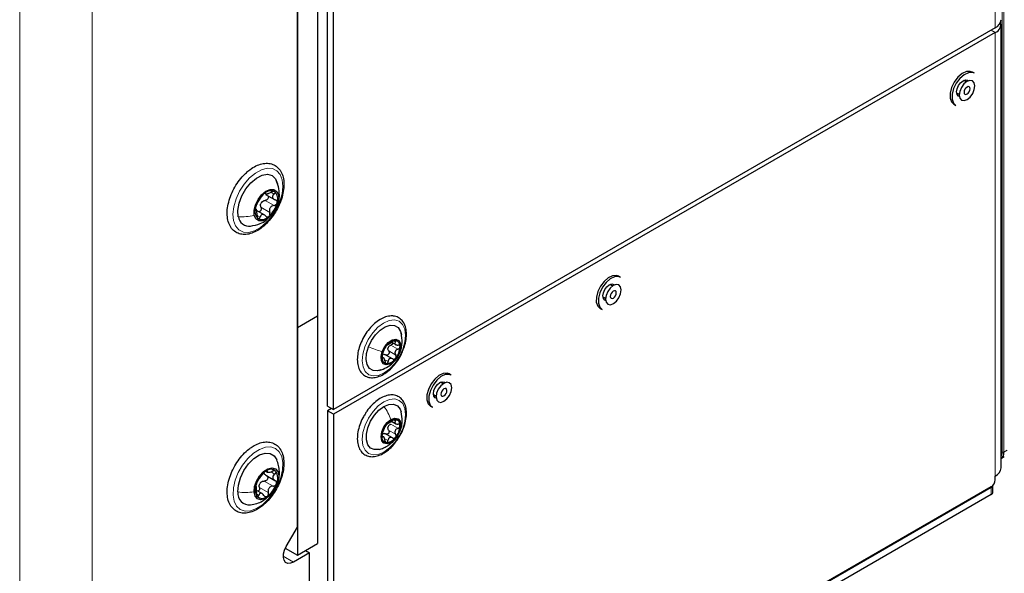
# Paper-space layout 'Blatt2' of a CAD drawing. Header units: millimetres. Extents: x 5 to 418, y 2 to 292.
# Tile 71 of 87: x 283 to 318, y 114 to 134. Entities that reach past the tile are written whole.
import ezdxf

# ---------------------------------------------------------------- set-up
doc = ezdxf.new("R2010")
doc.units = ezdxf.units.MM

psp = doc.layouts.new('Blatt2')

# ---------------------------------------------------------------- linework, layer by layer
at = {"color": 7, "linetype": 'Continuous', "lineweight": 18}
for p, q in [((283.452, 73.745), (283.452, 216.639)), ((285.997, 216.639), (285.997, 73.745)), ((317.978, 118.455), (317.978, 202.553)), ((318.036, 202.554), (318.036, 118.456)), ((317.732, 133.374), (317.732, 179.916)), ((317.591, 133.292), (317.732, 133.21)), ((317.732, 133.21), (317.732, 117.614)), ((292.275, 127.59), (292.39, 127.524)), ((291.739, 126.993), (291.748, 126.988)), ((291.928, 127.062), (292.239, 126.883)), ((292.076, 127.305), (292.388, 127.126)), ((291.792, 126.775), (291.896, 126.715)), ((296.496, 122.219), (296.744, 122.076)), ((296.596, 122.367), (296.659, 122.33)), ((296.418, 122.01), (296.665, 121.867)), ((296.816, 121.981), (296.804, 121.953)), ((296.181, 121.769), (296.205, 121.755)), ((296.308, 121.687), (296.397, 121.636)), ((296.495, 119.436), (296.743, 119.294)), ((296.598, 119.589), (296.662, 119.552)), ((296.414, 119.228), (296.661, 119.085)), ((296.181, 118.997), (296.204, 118.984)), ((296.303, 118.91), (296.392, 118.858)), ((318.036, 118.456), (318.145, 118.529)), ((292.122, 117.795), (292.147, 117.781)), ((292.303, 117.745), (292.413, 117.682)), ((292.575, 117.787), (292.556, 117.621)), ((292.045, 117.437), (292.356, 117.258)), ((291.768, 116.982), (291.854, 116.932)), ((291.877, 117.212), (292.188, 117.032)), ((317.591, 116.961), (317.591, 117.206)), ((292.715, 114.791), (293.068, 114.587))]:
    psp.add_line(p, q, dxfattribs=at)
at = {"color": 7, "linetype": 'Continuous', "lineweight": 25}
for p, q in [((293.21, 115.818), (293.21, 211.821)), ((293.917, 211.266), (293.917, 123.242)), ((293.21, 210.857), (293.21, 122.834)), ((294.271, 120.074), (294.271, 166.617)), ((294.483, 119.952), (294.483, 166.495)), ((317.732, 133.374), (294.483, 119.952)), ((317.732, 133.21), (294.483, 119.789)), ((317.937, 117.9), (317.937, 133.496)), ((316.719, 131.471), (316.626, 131.525)), ((316.998, 131.775), (316.927, 131.816)), ((316.376, 131.092), (316.469, 131.038)), ((316.274, 130.685), (316.345, 130.644)), ((292.55, 127.777), (292.467, 128.02)), ((292.081, 127.548), (292.12, 127.525)), ((292.09, 127.514), (292.407, 127.331)), ((291.776, 126.979), (291.741, 126.999)), ((292.063, 126.784), (291.777, 126.95)), ((304.567, 124.599), (304.496, 124.64)), ((304.288, 124.295), (304.195, 124.349)), ((303.945, 123.916), (304.038, 123.862)), ((293.21, 122.834), (293.917, 123.242)), ((293.917, 123.242), (293.917, 115.24)), ((303.844, 123.509), (303.914, 123.468)), ((293.21, 122.834), (293.21, 114.832)), ((296.522, 122.317), (296.688, 122.221)), ((296.261, 121.752), (296.189, 121.794)), ((296.311, 121.875), (296.559, 121.732)), ((298.613, 121.162), (298.543, 121.203)), ((298.334, 120.858), (298.241, 120.912)), ((297.991, 120.479), (298.084, 120.425)), ((294.271, 120.074), (294.483, 119.952)), ((297.89, 120.072), (297.96, 120.031)), ((294.412, 119.993), (294.271, 119.911)), ((294.483, 119.789), (294.271, 119.911)), ((294.271, 119.911), (294.271, 94.5)), ((294.483, 119.789), (294.483, 94.378)), ((296.521, 119.538), (296.691, 119.44)), ((296.258, 118.98), (296.187, 119.021)), ((296.552, 118.953), (296.279, 119.111)), ((317.941, 118.233), (318.05, 118.305)), ((292.098, 117.782), (292.155, 117.75)), ((292.099, 117.644), (292.416, 117.461)), ((317.732, 117.484), (317.732, 117.614)), ((291.972, 116.995), (291.773, 117.11)), ((317.591, 117.239), (306.362, 110.756)), ((317.591, 117.206), (306.404, 110.748)), ((317.591, 116.961), (306.404, 110.503)), ((317.649, 117.043), (317.649, 117.287)), ((292.818, 115.14), (293.21, 115.818)), ((293.21, 114.832), (293.917, 115.24)), ((292.786, 115.077), (293.21, 114.832)), ((292.786, 115.077), (292.786, 115.077)), ((293.634, 114.914), (293.068, 114.587)), ((293.493, 114.995), (293.634, 114.914)), ((293.634, 84.093), (293.634, 114.914))]:
    psp.add_line(p, q, dxfattribs=at)
at = {"color": 7, "linetype": 'Continuous', "lineweight": 25, "flags": 128}
for points in [[(316.927, 131.816), (316.856, 131.842), (316.718, 131.834), (316.566, 131.762), (316.419, 131.635)], [(316.419, 131.635), (316.291, 131.467), (316.197, 131.275), (316.146, 131.08), (316.145, 130.904), (316.193, 130.765), (316.274, 130.685)], [(316.489, 131.595), (316.362, 131.426), (316.267, 131.234), (316.217, 131.039), (316.216, 130.863), (316.264, 130.724), (316.345, 130.644)], [(316.375, 131.12), (316.392, 131.23), (316.441, 131.343), (316.514, 131.442), (316.601, 131.512), (316.688, 131.542), (316.761, 131.528), (316.786, 131.508)], [(316.634, 131.398), (316.546, 131.277), (316.487, 131.139), (316.468, 131.006), (316.49, 130.898), (316.551, 130.831), (316.641, 130.816), (316.746, 130.854), (316.851, 130.94), (316.939, 131.061), (316.997, 131.199), (317.017, 131.332), (316.995, 131.44), (316.934, 131.507), (316.844, 131.522), (316.739, 131.484), (316.634, 131.398)], [(316.998, 131.775), (316.927, 131.801), (316.788, 131.793), (316.637, 131.722), (316.489, 131.595)], [(316.701, 131.257), (316.666, 131.211), (316.644, 131.158), (316.636, 131.106), (316.645, 131.064), (316.668, 131.039), (316.703, 131.033), (316.744, 131.047), (316.784, 131.081), (316.818, 131.127), (316.841, 131.18), (316.848, 131.232), (316.84, 131.274), (316.816, 131.299), (316.782, 131.305), (316.741, 131.291), (316.701, 131.257)], [(316.471, 130.962), (316.441, 130.974), (316.392, 131.03), (316.375, 131.12)], [(291.134, 126.732), (291.118, 126.955), (291.16, 127.206), (291.255, 127.466), (291.397, 127.713), (291.573, 127.927), (291.769, 128.092), (291.97, 128.192), (292.159, 128.222), (292.321, 128.177), (292.442, 128.062), (292.514, 127.886)], [(291.696, 126.782), (291.689, 126.953), (291.734, 127.146), (291.826, 127.337), (291.953, 127.505), (292.101, 127.629), (292.251, 127.693), (292.385, 127.69), (292.488, 127.621), (292.546, 127.493)], [(292.546, 127.493), (292.553, 127.322), (292.508, 127.13), (292.416, 126.938), (292.288, 126.77), (292.141, 126.647), (291.991, 126.583), (291.856, 126.585), (291.754, 126.655), (291.696, 126.782)], [(304.496, 124.64), (304.426, 124.666), (304.287, 124.658), (304.135, 124.586), (303.988, 124.459)], [(304.567, 124.599), (304.496, 124.625), (304.358, 124.617), (304.206, 124.545), (304.059, 124.418)], [(303.988, 124.459), (303.86, 124.291), (303.766, 124.098), (303.715, 123.904), (303.714, 123.728), (303.762, 123.589), (303.844, 123.509)], [(304.059, 124.418), (303.931, 124.25), (303.836, 124.058), (303.786, 123.863), (303.785, 123.687), (303.833, 123.548), (303.914, 123.468)], [(303.944, 123.944), (303.961, 124.054), (304.01, 124.167), (304.083, 124.266), (304.17, 124.336), (304.257, 124.366), (304.33, 124.352), (304.355, 124.331)], [(304.203, 124.222), (304.115, 124.101), (304.056, 123.963), (304.037, 123.83), (304.059, 123.722), (304.12, 123.655), (304.21, 123.639), (304.315, 123.678), (304.42, 123.764), (304.508, 123.885), (304.567, 124.022), (304.586, 124.155), (304.564, 124.264), (304.503, 124.331), (304.413, 124.346), (304.308, 124.308), (304.203, 124.222)], [(304.04, 123.785), (304.01, 123.797), (303.961, 123.854), (303.944, 123.944)], [(304.27, 124.081), (304.235, 124.034), (304.213, 123.981), (304.205, 123.93), (304.214, 123.888), (304.237, 123.862), (304.272, 123.856), (304.313, 123.871), (304.353, 123.904), (304.387, 123.951), (304.41, 124.004), (304.417, 124.056), (304.409, 124.097), (304.385, 124.123), (304.351, 124.129), (304.31, 124.114), (304.27, 124.081)], [(295.707, 122.151), (295.814, 122.376), (295.957, 122.579), (296.123, 122.745), (296.3, 122.86), (296.473, 122.915), (296.627, 122.905), (296.752, 122.831), (296.835, 122.699), (296.864, 122.59)], [(296.145, 121.347), (296.028, 121.316), (295.874, 121.326), (295.749, 121.4), (295.666, 121.532), (295.629, 121.712), (295.643, 121.924), (295.707, 122.151)], [(296.192, 121.993), (296.28, 122.164), (296.402, 122.306), (296.538, 122.397), (296.668, 122.424), (296.772, 122.382), (296.835, 122.278), (296.846, 122.127), (296.804, 121.953)], [(296.804, 121.953), (296.715, 121.781), (296.594, 121.639), (296.458, 121.548), (296.328, 121.521), (296.224, 121.563), (296.161, 121.668), (296.15, 121.818), (296.192, 121.993)], [(298.543, 121.203), (298.472, 121.229), (298.333, 121.221), (298.182, 121.149), (298.034, 121.022)], [(298.613, 121.162), (298.542, 121.188), (298.404, 121.18), (298.252, 121.108), (298.105, 120.981)], [(298.034, 121.022), (297.906, 120.853), (297.812, 120.661), (297.761, 120.467), (297.76, 120.29), (297.808, 120.152), (297.89, 120.072)], [(298.105, 120.981), (297.977, 120.813), (297.883, 120.621), (297.832, 120.426), (297.831, 120.25), (297.879, 120.111), (297.96, 120.031)], [(297.99, 120.507), (298.007, 120.617), (298.056, 120.73), (298.13, 120.829), (298.216, 120.899), (298.303, 120.929), (298.376, 120.915), (298.402, 120.894)], [(298.249, 120.785), (298.161, 120.664), (298.103, 120.526), (298.083, 120.393), (298.105, 120.285), (298.166, 120.218), (298.256, 120.202), (298.361, 120.241), (298.466, 120.327), (298.554, 120.448), (298.613, 120.585), (298.632, 120.718), (298.61, 120.827), (298.549, 120.894), (298.459, 120.909), (298.354, 120.871), (298.249, 120.785)], [(298.086, 120.348), (298.056, 120.36), (298.007, 120.417), (297.99, 120.507)], [(298.316, 120.644), (298.282, 120.597), (298.259, 120.544), (298.252, 120.493), (298.26, 120.451), (298.284, 120.425), (298.318, 120.419), (298.359, 120.434), (298.399, 120.467), (298.434, 120.514), (298.456, 120.567), (298.464, 120.619), (298.455, 120.66), (298.432, 120.686), (298.397, 120.692), (298.356, 120.677), (298.316, 120.644)], [(296.087, 118.552), (296.074, 118.548), (295.913, 118.541), (295.779, 118.598), (295.684, 118.715), (295.634, 118.883), (295.635, 119.088), (295.685, 119.313), (295.781, 119.54), (295.915, 119.751), (296.076, 119.929), (296.252, 120.059)], [(296.252, 120.059), (296.427, 120.13), (296.588, 120.138), (296.722, 120.081), (296.817, 119.963), (296.853, 119.866)], [(296.497, 118.792), (296.363, 118.746), (296.25, 118.768), (296.174, 118.856), (296.148, 118.995), (296.175, 119.165), (296.251, 119.34), (296.365, 119.493), (296.499, 119.601)], [(296.499, 119.601), (296.633, 119.647), (296.746, 119.625), (296.822, 119.537), (296.848, 119.398), (296.821, 119.227), (296.745, 119.053), (296.631, 118.9), (296.497, 118.792)], [(291.118, 117.053), (291.135, 117.294), (291.207, 117.553), (291.329, 117.808), (291.491, 118.039), (291.681, 118.228), (291.882, 118.358), (292.078, 118.419), (292.253, 118.407), (292.394, 118.322), (292.483, 118.186)], [(291.686, 117.057), (291.703, 117.241), (291.771, 117.436), (291.88, 117.62), (292.019, 117.77), (292.17, 117.867), (292.315, 117.901), (292.437, 117.868), (292.52, 117.77), (292.556, 117.621)], [(292.556, 117.621), (292.539, 117.437), (292.471, 117.242), (292.361, 117.059), (292.223, 116.909), (292.072, 116.811), (291.927, 116.777), (291.805, 116.811), (291.721, 116.908), (291.686, 117.057)], [(293.068, 114.587), (292.966, 114.546), (292.872, 114.543), (292.795, 114.579), (292.742, 114.651), (292.717, 114.752), (292.722, 114.875), (292.757, 115.008), (292.818, 115.14)]]:
    psp.add_lwpolyline(points, dxfattribs=at)
at = {"color": 7, "linetype": 'Continuous', "lineweight": 18, "flags": 128}
for points in [[(292.68, 128.024), (292.701, 127.794), (292.671, 127.535), (292.591, 127.263), (292.468, 126.993), (292.306, 126.742), (292.117, 126.524), (291.911, 126.352), (291.7, 126.235), (291.496, 126.181), (291.311, 126.192), (291.155, 126.268), (291.039, 126.405), (290.968, 126.594), (290.947, 126.825), (290.977, 127.084), (291.056, 127.356), (291.18, 127.625), (291.341, 127.876), (291.531, 128.094), (291.737, 128.266), (291.948, 128.383), (292.152, 128.437), (292.337, 128.426), (292.492, 128.35), (292.609, 128.214), (292.68, 128.024)], [(296.918, 122.072), (296.799, 121.818), (296.643, 121.585), (296.46, 121.388), (296.262, 121.241), (296.064, 121.153), (295.879, 121.131), (295.719, 121.175), (295.595, 121.284), (295.516, 121.45), (295.487, 121.661), (295.51, 121.903), (295.583, 122.159), (295.702, 122.413), (295.858, 122.646), (296.041, 122.843), (296.238, 122.99), (296.436, 123.078), (296.622, 123.1), (296.782, 123.056), (296.906, 122.947), (296.985, 122.781), (297.014, 122.57), (296.991, 122.328), (296.918, 122.072)], [(296.249, 118.456), (296.051, 118.373), (295.867, 118.355), (295.709, 118.405), (295.588, 118.518), (295.512, 118.687), (295.487, 118.9), (295.513, 119.144), (295.59, 119.401), (295.712, 119.653), (295.87, 119.884), (296.054, 120.078), (296.252, 120.222), (296.45, 120.306), (296.634, 120.323), (296.792, 120.274), (296.913, 120.161), (296.988, 119.992), (297.014, 119.778), (296.988, 119.535), (296.911, 119.278), (296.789, 119.025), (296.631, 118.794), (296.446, 118.6), (296.249, 118.456)], [(292.699, 118.078), (292.686, 117.827), (292.624, 117.557), (292.514, 117.285), (292.365, 117.026), (292.184, 116.796), (291.983, 116.606), (291.772, 116.47), (291.564, 116.393), (291.371, 116.382), (291.204, 116.436), (291.074, 116.553), (290.987, 116.726), (290.949, 116.944), (290.961, 117.194), (291.024, 117.464), (291.133, 117.736), (291.283, 117.995), (291.464, 118.226), (291.665, 118.415), (291.876, 118.552), (292.084, 118.628), (292.277, 118.639), (292.443, 118.585), (292.574, 118.468), (292.661, 118.296), (292.699, 118.078)]]:
    psp.add_lwpolyline(points, dxfattribs=at)
at = {"color": 7, "linetype": 'Continuous', "lineweight": 25}
for centre, radius, start, end in [((317.587, 133.694), 0.352, 294.3747, 354.3052), ((317.622, 133.501), 0.311, 290.8557, 14.3085), ((292.635, 126.84), 0.918, 130.8794, 166.3752), ((292.279, 127.318), 0.326, 65.7891, 138.5801), ((292.155, 127.352), 0.369, 338.9589, 45.6802), ((292.087, 126.924), 0.369, 158.9589, 225.6802), ((292.228, 127.047), 0.337, 142.9641, 154.2905), ((291.607, 127.435), 0.918, 310.8794, 346.3752), ((291.513, 126.778), 0.381, 186.8175, 278.2396), ((291.963, 126.957), 0.326, 245.7891, 318.5801), ((296.864, 121.759), 0.685, 140.6693, 178.0158), ((296.686, 121.965), 0.42, 94.6094, 146.9399), ((296.636, 122.043), 0.251, 152.3659, 166.3191), ((296.623, 122.19), 0.195, 351.6497, 81.3336), ((296.132, 122.186), 0.685, 320.6693, 358.0158), ((296.373, 121.755), 0.195, 171.6497, 261.3336), ((296.309, 121.981), 0.42, 274.6094, 326.9399), ((296.87, 118.981), 0.691, 140.1666, 177.2709), ((296.681, 119.198), 0.409, 93.2645, 146.5132), ((296.635, 119.258), 0.253, 151.787, 165.6505), ((296.125, 119.412), 0.691, 320.1666, 357.2709), ((296.62, 119.412), 0.198, 350.6264, 79.1932), ((296.375, 118.981), 0.198, 170.6264, 259.1932), ((296.315, 119.195), 0.409, 273.2645, 326.5132), ((292.605, 117.058), 0.884, 125.0837, 161.5171), ((292.274, 117.587), 0.263, 47.7821, 132.3964), ((292.051, 117.538), 0.468, 334.8971, 31.3585), ((317.587, 117.935), 0.352, 294.3747, 354.3052), ((292.191, 117.14), 0.468, 154.8971, 211.3585), ((292.165, 117.177), 0.324, 137.4895, 149.1114), ((291.637, 117.62), 0.884, 305.0837, 341.5171), ((317.425, 117.498), 0.307, 302.6055, 357.3945), ((291.526, 117.01), 0.41, 173.9051, 275.1173), ((317.549, 117.298), 0.101, 294.3747, 354.3052), ((317.549, 117.053), 0.101, 294.3747, 354.3052), ((291.968, 117.091), 0.263, 227.7821, 312.3964)]:
    psp.add_arc(centre, radius, start, end, dxfattribs=at)
at = {"color": 7, "linetype": 'Continuous', "lineweight": 18}
psp.add_arc((318.006, 118.509), 0.0609, 242.4446, 299.2876, dxfattribs=at)
at = {"color": 7, "linetype": 'Continuous', "lineweight": 25}
psp.add_ellipse((317.681, 118.66), major_axis=(-0.253, 0.432), ratio=0.578535, start_param=3.134349, end_param=3.92279, dxfattribs=at)
at = {"color": 7, "linetype": 'Continuous', "lineweight": 18}
psp.add_ellipse((317.652, 118.644), major_axis=(-0.231, 0.399), ratio=0.576854, start_param=3.420761, end_param=3.925398, dxfattribs=at)
at = {"color": 7, "linetype": 'Continuous', "lineweight": 25}
for points, knots in [([(291.47, 128.328), (291.435, 128.296), (291.331, 128.205), (291.172, 128.023), (291.009, 127.778), (290.879, 127.514), (290.788, 127.243), (290.74, 126.976), (290.74, 126.725), (290.79, 126.5), (290.889, 126.315), (291.034, 126.182), (291.21, 126.111), (291.403, 126.099), (291.607, 126.144), (291.818, 126.244), (292.028, 126.397), (292.226, 126.595), (292.401, 126.828), (292.547, 127.085), (292.656, 127.354), (292.723, 127.624), (292.744, 127.884), (292.716, 128.122), (292.639, 128.326), (292.512, 128.483), (292.348, 128.582), (292.161, 128.619), (291.961, 128.599), (291.752, 128.522), (291.587, 128.422), (291.495, 128.347), (291.47, 128.328)], [0, 0, 0, 0, 0.018564, 0.053654, 0.088703, 0.123744, 0.158854, 0.194114, 0.229616, 0.265366, 0.300849, 0.335101, 0.367929, 0.400377, 0.433594, 0.468023, 0.503118, 0.538277, 0.573351, 0.608386, 0.643461, 0.678643, 0.71403, 0.749683, 0.785387, 0.820288, 0.853655, 0.886181, 0.918928, 0.952858, 0.98775, 1, 1, 1, 1]), ([(292.529, 127.223), (292.535, 127.236), (292.577, 127.323), (292.585, 127.517), (292.562, 127.688), (292.55, 127.777)], [0, 0, 0, 0, 0.077167, 0.51343, 1, 1, 1, 1]), ([(291.794, 127.184), (291.803, 127.2), (291.817, 127.224), (291.842, 127.269), (291.863, 127.305), (291.886, 127.341), (291.915, 127.385), (291.932, 127.411), (291.942, 127.427)], [0, 0, 0, 0, 0.249219, 0.374357, 0.498947, 0.62402, 0.749767, 1, 1, 1, 1]), ([(292.034, 127.534), (292.025, 127.526), (292.006, 127.509), (291.98, 127.479), (291.957, 127.451), (291.947, 127.435), (291.942, 127.427)], [0, 0, 0, 0, 0.24999, 0.499611, 0.749127, 1, 1, 1, 1]), ([(292.093, 127.553), (292.093, 127.557), (292.092, 127.563), (292.08, 127.563), (292.061, 127.555), (292.043, 127.541), (292.034, 127.534)], [0, 0, 0, 0, 0.249853, 0.499901, 0.750114, 1, 1, 1, 1]), ([(292.177, 127.463), (292.182, 127.454), (292.192, 127.435), (292.19, 127.399), (292.175, 127.364), (292.148, 127.334), (292.114, 127.313), (292.089, 127.308), (292.076, 127.305)], [0, 0, 0, 0, 0.160342, 0.327739, 0.495267, 0.663677, 0.831498, 1, 1, 1, 1]), ([(292.093, 127.553), (292.094, 127.546), (292.095, 127.535), (292.116, 127.534), (292.141, 127.537), (292.173, 127.546), (292.222, 127.563), (292.26, 127.582), (292.285, 127.595)], [0, 0, 0, 0, 0.24922, 0.374358, 0.498948, 0.624021, 0.749768, 1, 1, 1, 1]), ([(292.412, 127.615), (292.405, 127.619), (292.39, 127.626), (292.357, 127.623), (292.32, 127.613), (292.297, 127.601), (292.285, 127.595)], [0, 0, 0, 0, 0.249858, 0.4994668, 0.7490113, 1, 1, 1, 1]), ([(292.39, 127.524), (292.372, 127.506), (292.346, 127.479), (292.333, 127.438), (292.333, 127.407), (292.346, 127.379), (292.375, 127.345), (292.41, 127.331), (292.434, 127.322)], [0, 0, 0, 0, 0.249194, 0.37433, 0.498925, 0.624004, 0.749757, 1, 1, 1, 1]), ([(292.39, 127.524), (292.398, 127.532), (292.414, 127.549), (292.426, 127.576), (292.428, 127.6), (292.417, 127.61), (292.412, 127.615)], [0, 0, 0, 0, 0.249806, 0.5000545, 0.7503094, 1, 1, 1, 1]), ([(291.743, 127.056), (291.741, 127.045), (291.736, 127.022), (291.736, 126.999), (291.74, 126.986), (291.745, 126.987), (291.748, 126.988)], [0, 0, 0, 0, 0.250032, 0.499632, 0.749228, 1, 1, 1, 1]), ([(291.794, 127.184), (291.79, 127.177), (291.781, 127.162), (291.767, 127.13), (291.753, 127.093), (291.746, 127.068), (291.743, 127.056)], [0, 0, 0, 0, 0.249816, 0.499908, 0.75012, 1, 1, 1, 1]), ([(291.792, 126.786), (291.792, 126.814), (291.791, 126.857), (291.785, 126.909), (291.779, 126.943), (291.772, 126.968), (291.762, 126.99), (291.754, 126.989), (291.748, 126.988)], [0, 0, 0, 0, 0.249194, 0.37433, 0.498925, 0.624004, 0.749757, 1, 1, 1, 1]), ([(291.928, 127.062), (291.931, 127.05), (291.938, 127.025), (291.935, 126.985), (291.921, 126.948), (291.898, 126.92), (291.874, 126.904), (291.859, 126.904), (291.855, 126.904)], [0, 0, 0, 0, 0.186923, 0.372404, 0.558742, 0.744916, 0.931232, 1, 1, 1, 1]), ([(291.928, 127.062), (291.922, 127.084), (291.91, 127.126), (291.92, 127.171), (291.925, 127.193)], [0, 0, 0, 0, 0.500646, 1, 1, 1, 1]), ([(291.959, 127.25), (291.977, 127.264), (292.012, 127.293), (292.055, 127.301), (292.076, 127.305)], [0, 0, 0, 0, 0.49811, 1, 1, 1, 1]), ([(292.388, 127.126), (292.361, 127.12), (292.321, 127.111), (292.276, 127.077), (292.249, 127.045), (292.232, 127.006), (292.222, 126.95), (292.233, 126.91), (292.239, 126.883)], [0, 0, 0, 0, 0.2492191, 0.3743567, 0.4989469, 0.6240198, 0.7497675, 1, 1, 1, 1]), ([(292.388, 127.126), (292.4, 127.128), (292.425, 127.134), (292.459, 127.155), (292.486, 127.184), (292.495, 127.207), (292.499, 127.219)], [0, 0, 0, 0, 0.249816, 0.499908, 0.75012, 1, 1, 1, 1]), ([(292.499, 127.219), (292.5, 127.231), (292.503, 127.255), (292.49, 127.286), (292.466, 127.31), (292.444, 127.318), (292.434, 127.322)], [0, 0, 0, 0, 0.250032, 0.499632, 0.749228, 1, 1, 1, 1]), ([(291.559, 126.399), (291.676, 126.424), (291.87, 126.466), (292.08, 126.573), (292.154, 126.653), (292.174, 126.675)], [0, 0, 0, 0, 0.52358, 0.872617, 1, 1, 1, 1]), ([(291.792, 126.786), (291.792, 126.773), (291.792, 126.747), (291.799, 126.709), (291.811, 126.677), (291.824, 126.665), (291.83, 126.66)], [0, 0, 0, 0, 0.249806, 0.5000545, 0.7503094, 1, 1, 1, 1]), ([(291.83, 126.66), (291.836, 126.657), (291.849, 126.651), (291.869, 126.662), (291.886, 126.683), (291.893, 126.705), (291.896, 126.715)], [0, 0, 0, 0, 0.249858, 0.499467, 0.749011, 1, 1, 1, 1]), ([(292.089, 126.757), (292.071, 126.774), (292.043, 126.8), (292.002, 126.813), (291.971, 126.813), (291.945, 126.801), (291.916, 126.773), (291.904, 126.738), (291.896, 126.715)], [0, 0, 0, 0, 0.24922, 0.374358, 0.498948, 0.624021, 0.749768, 1, 1, 1, 1]), ([(292.089, 126.757), (292.097, 126.749), (292.114, 126.732), (292.145, 126.721), (292.178, 126.722), (292.198, 126.735), (292.207, 126.741)], [0, 0, 0, 0, 0.249853, 0.499901, 0.750114, 1, 1, 1, 1]), ([(292.207, 126.741), (292.216, 126.75), (292.233, 126.768), (292.246, 126.805), (292.249, 126.845), (292.242, 126.87), (292.239, 126.883)], [0, 0, 0, 0, 0.24999, 0.499611, 0.749127, 1, 1, 1, 1]), ([(296.558, 123.241), (296.523, 123.241), (296.427, 123.242), (296.26, 123.197), (296.063, 123.092), (295.869, 122.936), (295.695, 122.736), (295.585, 122.587), (295.546, 122.505), (295.546, 122.505)], [0, 0, 0, 0, 0.0988425, 0.2738954, 0.4532697, 0.6355781, 0.8177831, 0.9996087, 1, 1, 1, 1]), ([(296.928, 122.059), (296.943, 122.094), (296.993, 122.212), (297.036, 122.416), (297.051, 122.655), (297.014, 122.87), (296.928, 123.049), (296.796, 123.175), (296.663, 123.23), (296.581, 123.239), (296.558, 123.241)], [0, 0, 0, 0, 0.062397, 0.210638, 0.359806, 0.510147, 0.660171, 0.805474, 0.944303, 1, 1, 1, 1]), ([(295.546, 122.505), (295.504, 122.424), (295.42, 122.262), (295.344, 122.009), (295.309, 121.763), (295.323, 121.535), (295.384, 121.345), (295.491, 121.196), (295.635, 121.1), (295.808, 121.062), (295.994, 121.081), (296.188, 121.156), (296.384, 121.285), (296.572, 121.461), (296.738, 121.674), (296.86, 121.879), (296.91, 122.01), (296.928, 122.059)], [0, 0, 0, 0, 0.069694, 0.139695, 0.210041, 0.280919, 0.352168, 0.41518, 0.482241, 0.54727, 0.612528, 0.680195, 0.7498, 0.819869, 0.889789, 0.959614, 1, 1, 1, 1]), ([(296.823, 121.979), (296.838, 122.024), (296.869, 122.12), (296.903, 122.351), (296.872, 122.529), (296.851, 122.651)], [0, 0, 0, 0, 0.218411, 0.464296, 1, 1, 1, 1]), ([(296.334, 122.194), (296.328, 122.185), (296.315, 122.168), (296.3, 122.143), (296.288, 122.121), (296.284, 122.111), (296.282, 122.106)], [0, 0, 0, 0, 0.250033, 0.499632, 0.749228, 1, 1, 1, 1]), ([(296.389, 122.241), (296.387, 122.241), (296.383, 122.242), (296.371, 122.233), (296.354, 122.217), (296.341, 122.201), (296.334, 122.194)], [0, 0, 0, 0, 0.249815, 0.499908, 0.75012, 1, 1, 1, 1]), ([(296.389, 122.241), (296.393, 122.241), (296.399, 122.24), (296.42, 122.252), (296.442, 122.264), (296.468, 122.28), (296.506, 122.304), (296.533, 122.324), (296.551, 122.337)], [0, 0, 0, 0, 0.249199, 0.374336, 0.49893, 0.624007, 0.749759, 1, 1, 1, 1]), ([(296.414, 122.159), (296.425, 122.172), (296.448, 122.198), (296.48, 122.212), (296.496, 122.219)], [0, 0, 0, 0, 0.498459, 1, 1, 1, 1]), ([(296.566, 122.291), (296.565, 122.287), (296.563, 122.274), (296.549, 122.253), (296.525, 122.232), (296.506, 122.223), (296.496, 122.219)], [0, 0, 0, 0, 0.132257, 0.42179, 0.71031, 1, 1, 1, 1]), ([(296.653, 122.383), (296.645, 122.383), (296.631, 122.382), (296.603, 122.371), (296.575, 122.356), (296.559, 122.344), (296.551, 122.337)], [0, 0, 0, 0, 0.249991, 0.499611, 0.749127, 1, 1, 1, 1]), ([(296.659, 122.33), (296.649, 122.317), (296.635, 122.296), (296.634, 122.27), (296.642, 122.251), (296.658, 122.236), (296.69, 122.221), (296.721, 122.219), (296.742, 122.218)], [0, 0, 0, 0, 0.249201, 0.374338, 0.498932, 0.624008, 0.74976, 1, 1, 1, 1]), ([(296.659, 122.33), (296.663, 122.337), (296.672, 122.35), (296.676, 122.366), (296.67, 122.379), (296.658, 122.382), (296.653, 122.383)], [0, 0, 0, 0, 0.249852, 0.499902, 0.750115, 1, 1, 1, 1]), ([(296.816, 122.162), (296.815, 122.17), (296.812, 122.187), (296.795, 122.205), (296.771, 122.216), (296.752, 122.217), (296.742, 122.218)], [0, 0, 0, 0, 0.2498571, 0.4994664, 0.7490114, 1, 1, 1, 1]), ([(296.744, 122.076), (296.754, 122.08), (296.773, 122.089), (296.796, 122.11), (296.813, 122.136), (296.815, 122.153), (296.816, 122.162)], [0, 0, 0, 0, 0.249807, 0.500055, 0.750309, 1, 1, 1, 1]), ([(296.094, 121.33), (296.178, 121.359), (296.349, 121.418), (296.566, 121.585), (296.734, 121.782), (296.795, 121.917), (296.823, 121.979)], [0, 0, 0, 0, 0.262343, 0.53393, 0.786595, 1, 1, 1, 1]), ([(296.204, 121.897), (296.2, 121.889), (296.194, 121.873), (296.186, 121.843), (296.181, 121.811), (296.18, 121.792), (296.18, 121.783)], [0, 0, 0, 0, 0.249807, 0.500055, 0.750309, 1, 1, 1, 1]), ([(296.204, 121.897), (296.21, 121.915), (296.22, 121.941), (296.235, 121.984), (296.246, 122.016), (296.258, 122.045), (296.272, 122.08), (296.278, 122.096), (296.282, 122.106)], [0, 0, 0, 0, 0.2491679, 0.3743031, 0.4989033, 0.6239875, 0.7497462, 1, 1, 1, 1]), ([(296.227, 121.892), (296.241, 121.893), (296.27, 121.896), (296.298, 121.882), (296.311, 121.875)], [0, 0, 0, 0, 0.498457, 1, 1, 1, 1]), ([(296.418, 122.01), (296.422, 122.001), (296.432, 121.984), (296.436, 121.953), (296.43, 121.922), (296.415, 121.894), (296.392, 121.873), (296.365, 121.863), (296.337, 121.863), (296.32, 121.871), (296.311, 121.875)], [0, 0, 0, 0, 0.125193, 0.249438, 0.374279, 0.499024, 0.623869, 0.749369, 0.87443, 1, 1, 1, 1]), ([(296.418, 122.01), (296.409, 122.024), (296.393, 122.052), (296.393, 122.086), (296.392, 122.102)], [0, 0, 0, 0, 0.50155, 1, 1, 1, 1]), ([(296.744, 122.076), (296.723, 122.066), (296.692, 122.052), (296.662, 122.019), (296.645, 121.99), (296.638, 121.958), (296.64, 121.914), (296.655, 121.886), (296.665, 121.867)], [0, 0, 0, 0, 0.249168, 0.374303, 0.498903, 0.623987, 0.749746, 1, 1, 1, 1]), ([(296.661, 121.752), (296.667, 121.761), (296.678, 121.778), (296.683, 121.81), (296.679, 121.841), (296.67, 121.858), (296.665, 121.867)], [0, 0, 0, 0, 0.250033, 0.499632, 0.749228, 1, 1, 1, 1]), ([(296.18, 121.783), (296.18, 121.775), (296.181, 121.76), (296.188, 121.748), (296.196, 121.746), (296.202, 121.752), (296.205, 121.755)], [0, 0, 0, 0, 0.249857, 0.499466, 0.749011, 1, 1, 1, 1]), ([(296.289, 121.643), (296.284, 121.665), (296.277, 121.698), (296.262, 121.733), (296.25, 121.754), (296.238, 121.766), (296.222, 121.772), (296.212, 121.762), (296.205, 121.755)], [0, 0, 0, 0, 0.249201, 0.374338, 0.498932, 0.624008, 0.74976, 1, 1, 1, 1]), ([(296.289, 121.643), (296.291, 121.633), (296.295, 121.612), (296.307, 121.586), (296.324, 121.567), (296.337, 121.564), (296.343, 121.562)], [0, 0, 0, 0, 0.249852, 0.499902, 0.750115, 1, 1, 1, 1]), ([(296.343, 121.562), (296.35, 121.563), (296.363, 121.565), (296.38, 121.582), (296.392, 121.606), (296.395, 121.626), (296.397, 121.636)], [0, 0, 0, 0, 0.2499907, 0.4996106, 0.7491271, 1, 1, 1, 1]), ([(296.559, 121.732), (296.541, 121.741), (296.514, 121.753), (296.476, 121.751), (296.45, 121.741), (296.428, 121.723), (296.406, 121.69), (296.401, 121.657), (296.397, 121.636)], [0, 0, 0, 0, 0.249199, 0.374336, 0.49893, 0.624007, 0.749759, 1, 1, 1, 1]), ([(296.559, 121.732), (296.567, 121.728), (296.584, 121.72), (296.612, 121.72), (296.64, 121.73), (296.654, 121.744), (296.661, 121.752)], [0, 0, 0, 0, 0.249815, 0.499908, 0.75012, 1, 1, 1, 1]), ([(297.043, 119.819), (297.042, 119.859), (297.038, 119.976), (296.995, 120.149), (296.895, 120.314), (296.752, 120.424), (296.582, 120.473), (296.397, 120.462), (296.204, 120.396), (296.007, 120.277), (295.819, 120.107), (295.674, 119.939), (295.607, 119.824), (295.586, 119.788)], [0, 0, 0, 0, 0.054399, 0.157962, 0.260899, 0.359787, 0.454871, 0.549709, 0.647776, 0.748989, 0.851204, 0.953231, 1, 1, 1, 1]), ([(295.586, 119.788), (295.56, 119.747), (295.484, 119.628), (295.397, 119.414), (295.329, 119.162), (295.308, 118.92), (295.336, 118.7), (295.413, 118.514), (295.539, 118.378), (295.699, 118.302), (295.878, 118.286), (296.068, 118.327), (296.264, 118.423), (296.458, 118.572), (296.62, 118.738), (296.703, 118.863), (296.735, 118.912)], [0, 0, 0, 0, 0.041495, 0.118273, 0.195268, 0.272709, 0.350758, 0.4289, 0.504994, 0.577595, 0.648811, 0.721399, 0.796756, 0.873608, 0.950545, 1, 1, 1, 1]), ([(296.735, 118.912), (296.754, 118.938), (296.826, 119.037), (296.919, 119.234), (297.006, 119.485), (297.04, 119.682), (297.043, 119.789), (297.043, 119.819)], [0, 0, 0, 0, 0.095053, 0.3621, 0.629655, 0.898387, 1, 1, 1, 1]), ([(296.819, 119.229), (296.833, 119.257), (296.882, 119.355), (296.902, 119.58), (296.87, 119.765), (296.851, 119.872)], [0, 0, 0, 0, 0.140148, 0.502923, 1, 1, 1, 1]), ([(296.339, 119.424), (296.333, 119.415), (296.32, 119.398), (296.304, 119.373), (296.292, 119.351), (296.288, 119.341), (296.286, 119.336)], [0, 0, 0, 0, 0.249857, 0.499466, 0.749011, 1, 1, 1, 1]), ([(296.393, 119.469), (296.392, 119.47), (296.388, 119.47), (296.376, 119.462), (296.359, 119.447), (296.346, 119.431), (296.339, 119.424)], [0, 0, 0, 0, 0.249807, 0.500055, 0.750309, 1, 1, 1, 1]), ([(296.393, 119.469), (296.397, 119.469), (296.403, 119.468), (296.425, 119.479), (296.446, 119.49), (296.472, 119.506), (296.51, 119.529), (296.537, 119.549), (296.555, 119.562)], [0, 0, 0, 0, 0.249168, 0.374303, 0.498903, 0.623987, 0.749746, 1, 1, 1, 1]), ([(296.412, 119.378), (296.424, 119.391), (296.447, 119.416), (296.479, 119.43), (296.495, 119.436)], [0, 0, 0, 0, 0.498457, 1, 1, 1, 1]), ([(296.658, 119.606), (296.65, 119.606), (296.636, 119.606), (296.608, 119.596), (296.58, 119.581), (296.564, 119.568), (296.555, 119.562)], [0, 0, 0, 0, 0.250033, 0.4996315, 0.7492277, 1, 1, 1, 1]), ([(296.662, 119.552), (296.653, 119.538), (296.638, 119.518), (296.637, 119.491), (296.644, 119.472), (296.66, 119.457), (296.691, 119.441), (296.722, 119.438), (296.743, 119.437)], [0, 0, 0, 0, 0.249199, 0.374336, 0.49893, 0.624007, 0.749759, 1, 1, 1, 1]), ([(296.662, 119.552), (296.667, 119.559), (296.676, 119.572), (296.68, 119.589), (296.675, 119.602), (296.663, 119.605), (296.658, 119.606)], [0, 0, 0, 0, 0.2498147, 0.4999078, 0.7501201, 1, 1, 1, 1]), ([(296.816, 119.379), (296.815, 119.388), (296.813, 119.404), (296.796, 119.423), (296.772, 119.435), (296.753, 119.436), (296.743, 119.437)], [0, 0, 0, 0, 0.249991, 0.499611, 0.749127, 1, 1, 1, 1]), ([(296.743, 119.294), (296.752, 119.298), (296.772, 119.306), (296.796, 119.327), (296.813, 119.353), (296.815, 119.37), (296.816, 119.379)], [0, 0, 0, 0, 0.249852, 0.499902, 0.750115, 1, 1, 1, 1]), ([(296.205, 119.127), (296.202, 119.119), (296.195, 119.103), (296.187, 119.073), (296.181, 119.041), (296.18, 119.023), (296.18, 119.014)], [0, 0, 0, 0, 0.249852, 0.499902, 0.750115, 1, 1, 1, 1]), ([(296.205, 119.127), (296.211, 119.145), (296.221, 119.171), (296.236, 119.213), (296.248, 119.245), (296.26, 119.274), (296.275, 119.309), (296.282, 119.325), (296.286, 119.336)], [0, 0, 0, 0, 0.249201, 0.374338, 0.498932, 0.624008, 0.74976, 1, 1, 1, 1]), ([(296.222, 119.113), (296.237, 119.114), (296.266, 119.116), (296.293, 119.102), (296.307, 119.094)], [0, 0, 0, 0, 0.498459, 1, 1, 1, 1]), ([(296.414, 119.228), (296.419, 119.219), (296.428, 119.202), (296.431, 119.17), (296.426, 119.139), (296.41, 119.111), (296.387, 119.091), (296.36, 119.081), (296.332, 119.082), (296.315, 119.09), (296.307, 119.094)], [0, 0, 0, 0, 0.125221, 0.249481, 0.374324, 0.499061, 0.623895, 0.749387, 0.87444, 1, 1, 1, 1]), ([(296.414, 119.228), (296.406, 119.242), (296.39, 119.27), (296.39, 119.304), (296.39, 119.321)], [0, 0, 0, 0, 0.501552, 1, 1, 1, 1]), ([(296.399, 118.691), (296.453, 118.728), (296.567, 118.808), (296.681, 118.922), (296.716, 119.005), (296.723, 119.02)], [0, 0, 0, 0, 0.423928, 0.897644, 1, 1, 1, 1]), ([(296.743, 119.294), (296.722, 119.284), (296.691, 119.27), (296.66, 119.238), (296.643, 119.208), (296.636, 119.176), (296.637, 119.132), (296.652, 119.104), (296.661, 119.085)], [0, 0, 0, 0, 0.249201, 0.3743378, 0.4989316, 0.6240084, 0.74976, 1, 1, 1, 1]), ([(296.656, 118.969), (296.662, 118.978), (296.674, 118.996), (296.679, 119.027), (296.675, 119.059), (296.666, 119.076), (296.661, 119.085)], [0, 0, 0, 0, 0.249857, 0.499466, 0.749011, 1, 1, 1, 1]), ([(291.62, 118.64), (291.583, 118.614), (291.475, 118.54), (291.305, 118.381), (291.122, 118.157), (290.968, 117.905), (290.848, 117.638), (290.769, 117.367), (290.735, 117.103), (290.749, 116.858), (290.813, 116.643), (290.927, 116.472), (291.083, 116.357), (291.264, 116.303), (291.461, 116.308), (291.668, 116.369), (291.88, 116.485), (292.087, 116.651), (292.279, 116.861), (292.447, 117.102), (292.582, 117.363), (292.679, 117.634), (292.734, 117.902), (292.741, 118.157), (292.699, 118.386), (292.607, 118.578), (292.468, 118.72), (292.295, 118.8), (292.104, 118.82), (291.902, 118.783), (291.738, 118.713), (291.645, 118.655), (291.62, 118.64)], [0, 0, 0, 0, 0.018638, 0.053803, 0.0889, 0.123938, 0.158994, 0.194137, 0.22946, 0.26504, 0.300797, 0.336023, 0.369809, 0.402421, 0.434969, 0.46855, 0.503245, 0.538414, 0.573549, 0.608605, 0.643642, 0.678738, 0.71397, 0.749432, 0.785153, 0.820732, 0.855216, 0.888203, 0.92065, 0.953692, 0.987963, 1, 1, 1, 1]), ([(296.18, 119.014), (296.18, 119.006), (296.181, 118.99), (296.187, 118.977), (296.195, 118.975), (296.201, 118.981), (296.204, 118.984)], [0, 0, 0, 0, 0.249991, 0.499611, 0.749127, 1, 1, 1, 1]), ([(296.285, 118.868), (296.281, 118.89), (296.274, 118.924), (296.26, 118.959), (296.248, 118.981), (296.236, 118.994), (296.221, 119), (296.211, 118.99), (296.204, 118.984)], [0, 0, 0, 0, 0.249199, 0.374336, 0.49893, 0.624007, 0.749759, 1, 1, 1, 1]), ([(296.285, 118.868), (296.287, 118.858), (296.291, 118.838), (296.303, 118.811), (296.319, 118.792), (296.332, 118.788), (296.338, 118.786)], [0, 0, 0, 0, 0.2498147, 0.4999078, 0.7501201, 1, 1, 1, 1]), ([(296.338, 118.786), (296.345, 118.787), (296.358, 118.788), (296.374, 118.805), (296.387, 118.829), (296.39, 118.849), (296.392, 118.858)], [0, 0, 0, 0, 0.250033, 0.499632, 0.749228, 1, 1, 1, 1]), ([(296.554, 118.952), (296.536, 118.96), (296.509, 118.973), (296.472, 118.972), (296.445, 118.963), (296.424, 118.945), (296.402, 118.912), (296.396, 118.88), (296.392, 118.858)], [0, 0, 0, 0, 0.249168, 0.374303, 0.498903, 0.623987, 0.749746, 1, 1, 1, 1]), ([(296.554, 118.952), (296.562, 118.947), (296.579, 118.939), (296.607, 118.938), (296.635, 118.947), (296.649, 118.962), (296.656, 118.969)], [0, 0, 0, 0, 0.249807, 0.500055, 0.750309, 1, 1, 1, 1]), ([(296.08, 118.55), (296.132, 118.565), (296.231, 118.594), (296.32, 118.641), (296.363, 118.664)], [0, 0, 0, 0, 0.526306, 1, 1, 1, 1]), ([(317.966, 118.472), (317.965, 118.45), (317.964, 118.402), (317.947, 118.371), (317.937, 118.353)], [0, 0, 0, 0, 0.439386, 1, 1, 1, 1]), ([(292.577, 117.787), (292.57, 117.852), (292.557, 117.988), (292.508, 118.119), (292.483, 118.188)], [0, 0, 0, 0, 0.473918, 1, 1, 1, 1]), ([(291.825, 117.456), (291.834, 117.468), (291.848, 117.487), (291.875, 117.527), (291.899, 117.559), (291.925, 117.593), (291.959, 117.636), (291.98, 117.663), (291.993, 117.681)], [0, 0, 0, 0, 0.249219, 0.374357, 0.498947, 0.62402, 0.749767, 1, 1, 1, 1]), ([(292.097, 117.782), (292.087, 117.775), (292.068, 117.761), (292.038, 117.734), (292.012, 117.706), (292, 117.689), (291.993, 117.681)], [0, 0, 0, 0, 0.24999, 0.499611, 0.749127, 1, 1, 1, 1]), ([(292.114, 117.636), (292.096, 117.646), (292.061, 117.665), (292.044, 117.698), (292.036, 117.714)], [0, 0, 0, 0, 0.500609, 1, 1, 1, 1]), ([(292.114, 117.636), (292.124, 117.63), (292.144, 117.619), (292.164, 117.591), (292.172, 117.556), (292.167, 117.519), (292.147, 117.484), (292.118, 117.458), (292.082, 117.44), (292.058, 117.438), (292.045, 117.437)], [0, 0, 0, 0, 0.125212, 0.249468, 0.37431, 0.49905, 0.623887, 0.749382, 0.874437, 1, 1, 1, 1]), ([(292.147, 117.781), (292.148, 117.786), (292.15, 117.795), (292.141, 117.8), (292.123, 117.797), (292.106, 117.787), (292.097, 117.782)], [0, 0, 0, 0, 0.249853, 0.499901, 0.750114, 1, 1, 1, 1]), ([(292.147, 117.781), (292.145, 117.771), (292.143, 117.755), (292.161, 117.746), (292.183, 117.743), (292.213, 117.746), (292.262, 117.756), (292.301, 117.771), (292.328, 117.781)], [0, 0, 0, 0, 0.24922, 0.374358, 0.498948, 0.624021, 0.749768, 1, 1, 1, 1]), ([(292.451, 117.782), (292.445, 117.787), (292.432, 117.798), (292.4, 117.801), (292.364, 117.795), (292.34, 117.786), (292.328, 117.781)], [0, 0, 0, 0, 0.249858, 0.4994668, 0.7490113, 1, 1, 1, 1]), ([(292.413, 117.682), (292.393, 117.664), (292.364, 117.637), (292.344, 117.594), (292.34, 117.561), (292.348, 117.528), (292.372, 117.488), (292.404, 117.469), (292.425, 117.456)], [0, 0, 0, 0, 0.249194, 0.37433, 0.498925, 0.624004, 0.749757, 1, 1, 1, 1]), ([(292.413, 117.682), (292.422, 117.69), (292.441, 117.706), (292.457, 117.734), (292.463, 117.762), (292.455, 117.775), (292.451, 117.782)], [0, 0, 0, 0, 0.249806, 0.500054, 0.750309, 1, 1, 1, 1]), ([(292.535, 117.442), (292.547, 117.48), (292.58, 117.593), (292.578, 117.711), (292.576, 117.789)], [0, 0, 0, 0, 0.332741, 1, 1, 1, 1]), ([(291.767, 117.339), (291.763, 117.327), (291.755, 117.303), (291.751, 117.277), (291.751, 117.26), (291.755, 117.258), (291.757, 117.257)], [0, 0, 0, 0, 0.250032, 0.4996317, 0.7492275, 1, 1, 1, 1]), ([(291.825, 117.456), (291.821, 117.45), (291.813, 117.438), (291.797, 117.41), (291.78, 117.375), (291.771, 117.351), (291.767, 117.339)], [0, 0, 0, 0, 0.249816, 0.4999076, 0.7501199, 1, 1, 1, 1]), ([(291.877, 117.212), (291.873, 117.234), (291.866, 117.278), (291.88, 117.322), (291.886, 117.343)], [0, 0, 0, 0, 0.500646, 1, 1, 1, 1]), ([(291.926, 117.396), (291.944, 117.408), (291.981, 117.433), (292.024, 117.436), (292.045, 117.437)], [0, 0, 0, 0, 0.49811, 1, 1, 1, 1]), ([(292.356, 117.258), (292.369, 117.259), (292.393, 117.261), (292.429, 117.278), (292.459, 117.305), (292.47, 117.328), (292.475, 117.34)], [0, 0, 0, 0, 0.249816, 0.499908, 0.75012, 1, 1, 1, 1]), ([(292.475, 117.34), (292.478, 117.352), (292.484, 117.376), (292.475, 117.411), (292.455, 117.439), (292.435, 117.451), (292.425, 117.456)], [0, 0, 0, 0, 0.250032, 0.499632, 0.749228, 1, 1, 1, 1]), ([(291.769, 117.031), (291.771, 117.059), (291.774, 117.101), (291.774, 117.156), (291.772, 117.193), (291.77, 117.222), (291.766, 117.25), (291.76, 117.254), (291.757, 117.257)], [0, 0, 0, 0, 0.249194, 0.37433, 0.498925, 0.624004, 0.749757, 1, 1, 1, 1]), ([(291.769, 117.031), (291.768, 117.018), (291.766, 116.993), (291.769, 116.953), (291.776, 116.918), (291.786, 116.903), (291.791, 116.896)], [0, 0, 0, 0, 0.249806, 0.5000545, 0.7503094, 1, 1, 1, 1]), ([(291.877, 117.212), (291.879, 117.199), (291.883, 117.173), (291.876, 117.133), (291.86, 117.1), (291.843, 117.08), (291.833, 117.076), (291.832, 117.076)], [0, 0, 0, 0, 0.247029, 0.492151, 0.738407, 0.984446, 1, 1, 1, 1]), ([(292.034, 116.932), (292.019, 116.953), (291.995, 116.983), (291.957, 117.004), (291.929, 117.01), (291.904, 117.004), (291.876, 116.983), (291.863, 116.952), (291.854, 116.932)], [0, 0, 0, 0, 0.24922, 0.374358, 0.498948, 0.624021, 0.749768, 1, 1, 1, 1]), ([(292.145, 116.897), (292.154, 116.904), (292.171, 116.919), (292.187, 116.954), (292.194, 116.993), (292.19, 117.019), (292.188, 117.032)], [0, 0, 0, 0, 0.24999, 0.499611, 0.749127, 1, 1, 1, 1]), ([(292.356, 117.258), (292.33, 117.255), (292.29, 117.251), (292.243, 117.223), (292.213, 117.194), (292.193, 117.157), (292.178, 117.102), (292.184, 117.06), (292.188, 117.032)], [0, 0, 0, 0, 0.2492191, 0.3743567, 0.4989469, 0.6240198, 0.7497675, 1, 1, 1, 1]), ([(291.562, 116.601), (291.713, 116.629), (291.921, 116.667), (292.078, 116.802), (292.12, 116.839)], [0, 0, 0, 0, 0.728722, 1, 1, 1, 1]), ([(291.791, 116.896), (291.796, 116.892), (291.807, 116.882), (291.825, 116.887), (291.842, 116.903), (291.85, 116.922), (291.854, 116.932)], [0, 0, 0, 0, 0.249858, 0.499467, 0.749011, 1, 1, 1, 1]), ([(292.034, 116.932), (292.042, 116.923), (292.056, 116.904), (292.084, 116.887), (292.116, 116.883), (292.135, 116.892), (292.145, 116.897)], [0, 0, 0, 0, 0.249853, 0.499901, 0.750114, 1, 1, 1, 1])]:
    psp.add_open_spline(points, degree=3, knots=knots, dxfattribs=at)
at = {"color": 7, "linetype": 'Continuous', "lineweight": 18}
for points, knots in [([(292.542, 127.776), (292.55, 127.749), (292.578, 127.659), (292.559, 127.561), (292.546, 127.493)], [0, 0, 0, 0, 0.29834, 1, 1, 1, 1]), ([(296.361, 118.668), (296.37, 118.672), (296.427, 118.695), (296.465, 118.748), (296.497, 118.792)], [0, 0, 0, 0, 0.1673765, 1, 1, 1, 1])]:
    psp.add_open_spline(points, degree=3, knots=knots, dxfattribs=at)
for points in [[(291.134, 126.732), (291.227, 126.729), (291.413, 126.722), (291.602, 126.762), (291.696, 126.782)], [(295.707, 122.151), (295.789, 122.121), (295.954, 122.06), (296.113, 122.015), (296.192, 121.993)], [(296.252, 120.059), (296.301, 119.986), (296.399, 119.841), (296.465, 119.681), (296.499, 119.601)], [(291.118, 117.053), (291.212, 117.044), (291.4, 117.025), (291.591, 117.047), (291.686, 117.057)]]:
    psp.add_open_spline(points, degree=3, dxfattribs=at)

doc.saveas('drawing.dxf')
